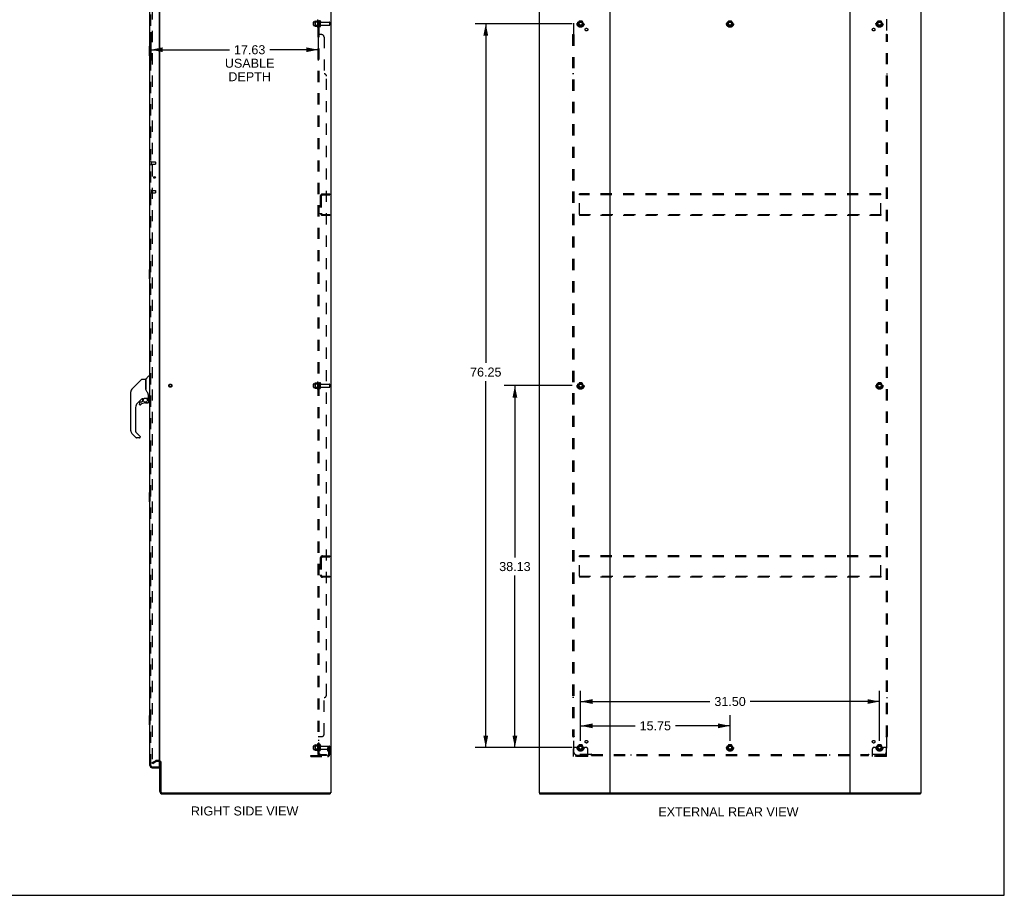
# Model space of a CAD drawing. Header units: inches. Extents: x 0 to 215, y 0 to 139.
# Tile 19 of 21: x 111 to 215, y 0 to 92. Entities that reach past the tile are written whole.
import ezdxf

# ---------------------------------------------------------------- set-up
doc = ezdxf.new("R2010")
doc.units = ezdxf.units.IN
doc.header["$LTSCALE"] = 11.804375
doc.header["$MEASUREMENT"] = 0
doc.linetypes.add('HIDDEN', pattern=[0.2, 0.1, -0.1])
doc.layers.get('0').update_dxf_attribs({"linetype": 'CONTINUOUS'})
for name, color, linetype in [('DEFAULT_2', 8, 'HIDDEN'), ('DIMENSIONS', 7, 'CONTINUOUS'), ('DOOR_ASSEMBLY', 7, 'CONTINUOUS'), ('SUBPANEL', 7, 'CONTINUOUS')]:
    doc.layers.add(name, color=color, linetype=linetype)
doc.styles.get("Standard").update_dxf_attribs({"font": 'arial.ttf'})
doc.dimstyles.new('DIMSTYLE_1', dxfattribs={"dimtxt": 0.946875, "dimasz": 1.2625, "dimexe": 0.09, "dimexo": 0.07, "dimgap": 0.0375, "dimtad": 0, "dimtih": 1, "dimtoh": 1, "dimzin": 4, "dimdsep": 46, "dimtxsty": 'Standard', "dimblk": '_FILLED', "dimblk1": '_FILLED', "dimblk2": '_FILLED', "dimcen": 0.09, "dimadec": 3, "dimazin": 1, "dimtfac": 1, "dimtdec": 3, "dimtofl": 0, "dimtmove": 0, "dimatfit": 3, "dimldrblk": '_FILLED', "dimfxl": 0, "dimtolj": 1, "dimtzin": 4, "dimarcsym": 0})

# ---------------------------------------------------------------- blocks, each defined once
blk = doc.blocks.new('_FILLED')
at = {"color": 0, "linetype": 'ByBlock'}
blk.add_solid([(0, 0), (-1, 0.2), (-1, -0.2)], dxfattribs=at)
blk = doc.blocks.new('*D2')
at = {"layer": 'DIMENSIONS', "color": 2, "linetype": 'Continuous'}
for p, q in [((124.7, 90.93), (124.7, 87.93)), ((142.33, 90.93), (142.33, 87.93)), ((124.7, 89.07), (132.98, 89.07)), ((142.33, 89.07), (137.24, 89.07))]:
    blk.add_line(p, q, dxfattribs=at)
at = {"layer": 'DIMENSIONS', "color": 2, "linetype": 'Continuous', "xscale": 1.2625, "yscale": 1.2625, "zscale": 1.2625, "rotation": 180}
blk.add_blockref('_FILLED', (124.7, 89.07), dxfattribs=at)
at = {"layer": 'DIMENSIONS', "color": 2, "linetype": 'Continuous', "xscale": 1.2625, "yscale": 1.2625, "zscale": 1.2625}
blk.add_blockref('_FILLED', (142.33, 89.07), dxfattribs=at)
at = {"layer": 'DIMENSIONS', "color": 2, "linetype": 'Continuous', "insert": (135.11, 89.54), "char_height": 0.947, "width": 5.2096, "attachment_point": 2, "line_spacing_factor": 0.9}
blk.add_mtext('17.63\\PUSABLE\\PDEPTH', dxfattribs=at)
blk = doc.blocks.new('*D3')
at = {"layer": 'DIMENSIONS', "color": 2, "linetype": 'Continuous'}
for p, q in [((169.98, 16.28), (169.98, 18.99)), ((185.73, 16.28), (185.73, 18.99)), ((169.98, 17.85), (175.72, 17.85)), ((185.73, 17.85), (179.98, 17.85))]:
    blk.add_line(p, q, dxfattribs=at)
at = {"layer": 'DIMENSIONS', "color": 2, "linetype": 'Continuous', "xscale": 1.2625, "yscale": 1.2625, "zscale": 1.2625, "rotation": 180}
blk.add_blockref('_FILLED', (169.98, 17.85), dxfattribs=at)
at = {"layer": 'DIMENSIONS', "color": 2, "linetype": 'Continuous', "xscale": 1.2625, "yscale": 1.2625, "zscale": 1.2625}
blk.add_blockref('_FILLED', (185.73, 17.85), dxfattribs=at)
at = {"layer": 'DIMENSIONS', "color": 2, "linetype": 'Continuous', "insert": (177.85, 18.33), "char_height": 0.947, "width": 3.3088, "attachment_point": 2, "line_spacing_factor": 0.9}
blk.add_mtext('15.75', dxfattribs=at)
blk = doc.blocks.new('*D4')
at = {"layer": 'DIMENSIONS', "color": 2, "linetype": 'Continuous'}
for p, q in [((169.09, 91.81), (158.86, 91.81)), ((159.99, 91.81), (159.99, 56.07)), ((159.99, 15.56), (159.99, 54.17)), ((169.09, 15.56), (158.86, 15.56))]:
    blk.add_line(p, q, dxfattribs=at)
at = {"layer": 'DIMENSIONS', "color": 2, "linetype": 'Continuous', "xscale": 1.2625, "yscale": 1.2625, "zscale": 1.2625}
for p, rotation in [((159.99, 91.81), 90), ((159.99, 15.56), 270)]:
    blk.add_blockref('_FILLED', p, dxfattribs=dict(at, rotation=rotation))
at = {"layer": 'DIMENSIONS', "color": 2, "linetype": 'Continuous', "insert": (159.99, 55.59), "char_height": 0.947, "width": 3.3088, "attachment_point": 2, "line_spacing_factor": 0.9}
blk.add_mtext('76.25', dxfattribs=at)
blk = doc.blocks.new('*D5')
at = {"layer": 'DIMENSIONS', "color": 2, "linetype": 'Continuous'}
for p, q in [((169.98, 16.28), (169.98, 21.55)), ((201.48, 16.28), (201.48, 21.55)), ((169.98, 20.41), (183.6, 20.41)), ((201.48, 20.41), (187.86, 20.41))]:
    blk.add_line(p, q, dxfattribs=at)
at = {"layer": 'DIMENSIONS', "color": 2, "linetype": 'Continuous', "xscale": 1.2625, "yscale": 1.2625, "zscale": 1.2625, "rotation": 180}
blk.add_blockref('_FILLED', (169.98, 20.41), dxfattribs=at)
at = {"layer": 'DIMENSIONS', "color": 2, "linetype": 'Continuous', "xscale": 1.2625, "yscale": 1.2625, "zscale": 1.2625}
blk.add_blockref('_FILLED', (201.48, 20.41), dxfattribs=at)
at = {"layer": 'DIMENSIONS', "color": 2, "linetype": 'Continuous', "insert": (185.73, 20.89), "char_height": 0.947, "width": 3.3088, "attachment_point": 2, "line_spacing_factor": 0.9}
blk.add_mtext('31.50', dxfattribs=at)
blk = doc.blocks.new('*D6')
at = {"layer": 'DIMENSIONS', "color": 2, "linetype": 'Continuous'}
for p, q in [((169.09, 53.69), (161.93, 53.69)), ((163.06, 53.69), (163.06, 35.57)), ((163.06, 15.56), (163.06, 33.68)), ((169.09, 15.56), (161.93, 15.56))]:
    blk.add_line(p, q, dxfattribs=at)
at = {"layer": 'DIMENSIONS', "color": 2, "linetype": 'Continuous', "xscale": 1.2625, "yscale": 1.2625, "zscale": 1.2625}
for p, rotation in [((163.06, 53.69), 90), ((163.06, 15.56), 270)]:
    blk.add_blockref('_FILLED', p, dxfattribs=dict(at, rotation=rotation))
at = {"layer": 'DIMENSIONS', "color": 2, "linetype": 'Continuous', "insert": (163.06, 35.1), "char_height": 0.947, "width": 3.3088, "attachment_point": 2, "line_spacing_factor": 0.9}
blk.add_mtext('38.13', dxfattribs=at)

msp = doc.modelspace()

# ---------------------------------------------------------------- linework, layer by layer
at = {"color": 7, "linetype": 'Continuous'}
for p, q in [((214.625, 0), (214.625, 138.875)), ((125.761, 14.081), (125.657, 14.081)), ((143.567, 10.789), (143.601, 10.789)), ((143.605, 10.789), (143.605, 10.685)), ((165.654, 10.789), (165.654, 10.685)), ((165.664, 10.789), (165.692, 10.789)), ((173.062, 10.789), (198.392, 10.789)), ((205.762, 10.789), (205.791, 10.789)), ((205.8, 10.789), (205.8, 10.685)), ((0, 0), (214.625, 0))]:
    msp.add_line(p, q, dxfattribs=at)
at = {"color": 3, "linetype": 'Continuous'}
for p, q in [((143.657, 96.581), (143.657, 10.789)), ((165.602, 96.581), (165.602, 10.789)), ((173.102, 10.829), (173.102, 96.541)), ((198.352, 96.541), (198.352, 10.829)), ((205.852, 10.789), (205.852, 96.581)), ((125.657, 14.133), (125.657, 93.237)), ((125.657, 10.932), (125.657, 14.081)), ((125.761, 14.092), (125.761, 10.932)), ((125.903, 10.789), (143.567, 10.789)), ((125.903, 10.685), (143.605, 10.685)), ((143.657, 10.789), (143.601, 10.789)), ((165.664, 10.789), (165.602, 10.789)), ((165.654, 10.685), (205.8, 10.685)), ((165.692, 10.789), (173.062, 10.789)), ((198.392, 10.789), (205.762, 10.789)), ((205.791, 10.789), (205.852, 10.789))]:
    msp.add_line(p, q, dxfattribs=at)
for centre, radius, start, end in [((125.514, 13.939), 0.142, 0, 63.52966), ((125.903, 10.932), 0.246, 180, 270), ((125.903, 10.932), 0.142, 180, 270), ((173.062, 10.829), 0.04, 270, 360), ((198.392, 10.829), 0.04, 180, 270)]:
    msp.add_arc(centre, radius, start, end, dxfattribs=at)
at = {"color": 7, "linetype": 'Continuous'}
for centre, start, end in [((173.142, 10.829), 180, 270), ((198.312, 10.829), 270, 360)]:
    msp.add_arc(centre, 0.04, start, end, dxfattribs=at)
at = {"layer": 'DEFAULT_2', "color": 8, "linetype": 'HIDDEN'}
for p, q in [((124.844, 93.42), (124.844, 13.951)), ((141.828, 91.653), (141.828, 91.968)), ((141.858, 91.998), (142.453, 91.998)), ((141.858, 91.623), (142.453, 91.623)), ((141.992, 92.066), (141.992, 91.554)), ((142.012, 91.994), (141.992, 92.014)), ((142.012, 91.627), (141.992, 91.607)), ((142.002, 92.088), (142.23, 92.088)), ((142.002, 91.533), (142.23, 91.533)), ((142.012, 91.994), (142.012, 91.627)), ((142.308, 91.994), (142.012, 91.994)), ((142.308, 91.627), (142.012, 91.627)), ((142.258, 92.166), (142.258, 91.454)), ((142.308, 91.994), (142.328, 92.014)), ((142.308, 91.994), (142.308, 91.627)), ((142.308, 91.627), (142.328, 91.607)), ((142.328, 92.144), (142.328, 91.476)), ((142.453, 91.553), (142.453, 92.068)), ((142.563, 91.553), (142.563, 92.068)), ((142.625, 91.975), (143.523, 91.975)), ((142.625, 91.645), (143.523, 91.645)), ((143.553, 91.675), (143.553, 91.945)), ((169.814, 92.083), (169.66, 91.815)), ((169.66, 91.805), (169.814, 91.538)), ((170.132, 92.088), (169.823, 92.088)), ((170.132, 91.533), (169.823, 91.533)), ((170.295, 91.815), (170.14, 92.083)), ((170.14, 91.538), (170.295, 91.805)), ((185.564, 92.083), (185.41, 91.815)), ((185.41, 91.805), (185.564, 91.538)), ((185.882, 92.088), (185.573, 92.088)), ((185.882, 91.533), (185.573, 91.533)), ((186.045, 91.815), (185.89, 92.083)), ((185.89, 91.538), (186.045, 91.805)), ((201.314, 92.083), (201.16, 91.815)), ((201.16, 91.805), (201.314, 91.538)), ((201.632, 92.088), (201.323, 92.088)), ((201.632, 91.533), (201.323, 91.533)), ((201.795, 91.815), (201.64, 92.083)), ((201.64, 91.538), (201.795, 91.805)), ((142.799, 73.873), (143.553, 73.873)), ((142.799, 73.769), (143.553, 73.769)), ((143.553, 73.769), (143.553, 73.873)), ((169.852, 73.769), (169.852, 73.873)), ((201.602, 73.873), (169.852, 73.873)), ((169.852, 71.727), (169.852, 73.769)), ((201.602, 73.769), (169.852, 73.769)), ((201.602, 73.769), (201.602, 73.873)), ((201.602, 71.727), (201.602, 73.769)), ((142.553, 73.626), (142.553, 71.869)), ((142.657, 73.626), (142.657, 71.869)), ((142.799, 71.727), (143.553, 71.727)), ((143.553, 71.623), (142.799, 71.623)), ((143.553, 71.727), (143.553, 71.623)), ((169.852, 71.727), (169.852, 71.623)), ((169.852, 71.727), (201.602, 71.727)), ((201.602, 71.623), (169.852, 71.623)), ((201.602, 71.727), (201.602, 71.623)), ((142.002, 53.963), (142.23, 53.963)), ((142.258, 54.041), (142.258, 53.329)), ((142.328, 54.019), (142.328, 53.351)), ((169.814, 53.958), (169.66, 53.69)), ((170.132, 53.963), (169.823, 53.963)), ((170.295, 53.69), (170.14, 53.958)), ((201.314, 53.958), (201.16, 53.69)), ((201.632, 53.963), (201.323, 53.963)), ((201.795, 53.69), (201.64, 53.958)), ((141.828, 53.528), (141.828, 53.843)), ((141.858, 53.873), (142.453, 53.873)), ((141.858, 53.498), (142.453, 53.498)), ((141.992, 53.941), (141.992, 53.429)), ((142.012, 53.869), (141.992, 53.889)), ((142.012, 53.502), (141.992, 53.482)), ((142.002, 53.408), (142.23, 53.408)), ((142.308, 53.869), (142.012, 53.869)), ((142.012, 53.869), (142.012, 53.502)), ((142.308, 53.502), (142.012, 53.502)), ((142.308, 53.869), (142.328, 53.889)), ((142.308, 53.869), (142.308, 53.502)), ((142.308, 53.502), (142.328, 53.482)), ((142.453, 53.428), (142.453, 53.943)), ((142.563, 53.428), (142.563, 53.943)), ((142.625, 53.85), (143.523, 53.85)), ((142.625, 53.52), (143.523, 53.52)), ((143.553, 53.55), (143.553, 53.82)), ((169.66, 53.68), (169.814, 53.413)), ((170.132, 53.408), (169.823, 53.408)), ((170.14, 53.413), (170.295, 53.68)), ((201.16, 53.68), (201.314, 53.413)), ((201.632, 53.408), (201.323, 53.408)), ((201.64, 53.413), (201.795, 53.68)), ((142.553, 35.501), (142.553, 33.744)), ((142.657, 35.501), (142.657, 33.744)), ((142.799, 35.748), (143.553, 35.748)), ((142.799, 35.644), (143.553, 35.644)), ((143.553, 35.644), (143.553, 35.748)), ((201.602, 35.748), (169.852, 35.748)), ((169.852, 35.644), (169.852, 35.748)), ((201.602, 35.644), (169.852, 35.644)), ((169.852, 33.602), (169.852, 35.644)), ((201.602, 35.644), (201.602, 35.748)), ((201.602, 33.602), (201.602, 35.644)), ((142.799, 33.602), (143.553, 33.602)), ((143.553, 33.498), (142.799, 33.498)), ((143.553, 33.602), (143.553, 33.498)), ((169.852, 33.602), (201.602, 33.602)), ((169.852, 33.602), (169.852, 33.498)), ((201.602, 33.498), (169.852, 33.498)), ((201.602, 33.602), (201.602, 33.498)), ((141.828, 15.403), (141.828, 15.718)), ((141.858, 15.748), (142.453, 15.748)), ((141.992, 15.816), (141.992, 15.304)), ((142.012, 15.744), (141.992, 15.764)), ((142.002, 15.838), (142.23, 15.838)), ((142.308, 15.744), (142.012, 15.744)), ((142.012, 15.744), (142.012, 15.377)), ((142.258, 15.916), (142.258, 15.204)), ((142.308, 15.744), (142.328, 15.764)), ((142.308, 15.744), (142.308, 15.377)), ((142.328, 15.894), (142.328, 15.226)), ((142.453, 15.303), (142.453, 15.818)), ((142.563, 15.303), (142.563, 15.818)), ((142.625, 15.725), (143.523, 15.725)), ((143.553, 14.859), (143.553, 15.695)), ((169.814, 15.833), (169.66, 15.565)), ((170.132, 15.838), (169.823, 15.838)), ((170.295, 15.565), (170.14, 15.833)), ((185.564, 15.833), (185.41, 15.565)), ((185.882, 15.838), (185.573, 15.838)), ((186.045, 15.565), (185.89, 15.833)), ((201.314, 15.833), (201.16, 15.565)), ((201.632, 15.838), (201.323, 15.838)), ((201.795, 15.565), (201.64, 15.833)), ((141.553, 14.716), (143.306, 14.716)), ((141.553, 14.612), (141.553, 14.716)), ((141.553, 14.612), (143.306, 14.612)), ((141.8, 14.612), (141.8, 14.716)), ((141.858, 15.373), (142.453, 15.373)), ((142.012, 15.377), (141.992, 15.357)), ((142.002, 15.283), (142.23, 15.283)), ((142.308, 15.377), (142.012, 15.377)), ((142.056, 14.612), (142.056, 14.716)), ((142.308, 15.377), (142.328, 15.357)), ((142.625, 15.395), (143.523, 15.395)), ((143.359, 15.56), (143.449, 15.56)), ((143.359, 15.22), (143.359, 15.56)), ((143.463, 15.385), (143.359, 15.385)), ((143.38, 15.153), (143.429, 15.085)), ((143.449, 15.56), (143.553, 15.56)), ((143.449, 14.859), (143.449, 15.56)), ((143.463, 15.22), (143.463, 15.56)), ((143.465, 15.214), (143.514, 15.146)), ((143.553, 15.56), (143.514, 15.56)), ((169.227, 14.612), (169.227, 15.435)), ((170.727, 14.716), (169.227, 14.716)), ((170.727, 14.612), (169.227, 14.612)), ((169.442, 15.56), (169.352, 15.56)), ((169.563, 15.56), (169.442, 15.56)), ((169.474, 14.612), (169.474, 14.716)), ((169.802, 15.56), (169.563, 15.56)), ((169.66, 15.555), (169.814, 15.288)), ((169.73, 14.612), (169.73, 14.716)), ((170.132, 15.283), (169.823, 15.283)), ((170.14, 15.288), (170.295, 15.555)), ((170.152, 15.56), (170.392, 15.56)), ((170.224, 14.612), (170.224, 14.716)), ((170.513, 15.56), (170.392, 15.56)), ((170.48, 14.612), (170.48, 14.716)), ((170.602, 15.56), (170.513, 15.56)), ((170.727, 14.612), (170.727, 15.435)), ((185.41, 15.555), (185.564, 15.288)), ((185.882, 15.283), (185.573, 15.283)), ((185.89, 15.288), (186.045, 15.555)), ((200.727, 14.612), (200.727, 15.435)), ((202.227, 14.716), (200.727, 14.716)), ((202.227, 14.612), (200.727, 14.612)), ((200.942, 15.56), (200.852, 15.56)), ((201.063, 15.56), (200.942, 15.56)), ((200.974, 14.612), (200.974, 14.716)), ((201.302, 15.56), (201.063, 15.56)), ((201.16, 15.555), (201.314, 15.288)), ((201.23, 14.612), (201.23, 14.716)), ((201.632, 15.283), (201.323, 15.283)), ((201.64, 15.288), (201.795, 15.555)), ((201.652, 15.56), (201.892, 15.56)), ((201.724, 14.612), (201.724, 14.716)), ((202.013, 15.56), (201.892, 15.56)), ((201.98, 14.612), (201.98, 14.716)), ((202.102, 15.56), (202.013, 15.56)), ((202.227, 14.612), (202.227, 15.435)), ((124.844, 13.971), (125.184, 14.167)), ((124.896, 13.88), (124.844, 13.971)), ((124.896, 13.88), (125.236, 14.077)), ((125.514, 14.185), (125.252, 14.185)), ((125.514, 14.081), (125.252, 14.081))]:
    msp.add_line(p, q, dxfattribs=at)
for points in [[(124.844, 13.951), (124.844, 13.948), (124.845, 13.946), (124.845, 13.944)], [(124.862, 13.931), (124.86, 13.931), (124.858, 13.931), (124.856, 13.932), (124.854, 13.933), (124.852, 13.934), (124.851, 13.935), (124.849, 13.936), (124.848, 13.938), (124.847, 13.94), (124.846, 13.942), (124.845, 13.944)], [(124.869, 13.933), (124.867, 13.932), (124.866, 13.931), (124.864, 13.931), (124.862, 13.931), (124.862, 13.931)]]:
    msp.add_lwpolyline(points, dxfattribs=at)
for centre, radius in [((169.977, 91.81), 0.372), ((169.977, 91.81), 0.356), ((169.977, 91.81), 0.312), ((169.977, 91.81), 0.204), ((169.977, 91.81), 0.188), ((169.977, 91.81), 0.183), ((169.977, 91.81), 0.165), ((185.727, 91.81), 0.372), ((185.727, 91.81), 0.356), ((185.727, 91.81), 0.312), ((185.727, 91.81), 0.204), ((185.727, 91.81), 0.188), ((185.727, 91.81), 0.183), ((185.727, 91.81), 0.165), ((201.477, 91.81), 0.372), ((201.477, 91.81), 0.356), ((201.477, 91.81), 0.312), ((201.477, 91.81), 0.204), ((201.477, 91.81), 0.188), ((201.477, 91.81), 0.183), ((201.477, 91.81), 0.165), ((169.977, 53.685), 0.372), ((169.977, 53.685), 0.356), ((169.977, 53.685), 0.312), ((201.477, 53.685), 0.372), ((201.477, 53.685), 0.356), ((201.477, 53.685), 0.312), ((126.761, 53.685), 0.164), ((126.761, 53.685), 0.124), ((169.977, 53.685), 0.204), ((169.977, 53.685), 0.188), ((169.977, 53.685), 0.183), ((169.977, 53.685), 0.165), ((201.477, 53.685), 0.204), ((201.477, 53.685), 0.188), ((201.477, 53.685), 0.183), ((201.477, 53.685), 0.165), ((169.977, 15.56), 0.372), ((169.977, 15.56), 0.356), ((169.977, 15.56), 0.312), ((169.977, 15.56), 0.204), ((169.977, 15.56), 0.188), ((169.977, 15.56), 0.183), ((169.977, 15.56), 0.165), ((185.727, 15.56), 0.372), ((185.727, 15.56), 0.356), ((185.727, 15.56), 0.312), ((185.727, 15.56), 0.204), ((185.727, 15.56), 0.188), ((185.727, 15.56), 0.183), ((185.727, 15.56), 0.165), ((201.477, 15.56), 0.372), ((201.477, 15.56), 0.356), ((201.477, 15.56), 0.312), ((201.477, 15.56), 0.204), ((201.477, 15.56), 0.188), ((201.477, 15.56), 0.183), ((201.477, 15.56), 0.165)]:
    msp.add_circle(centre, radius, dxfattribs=at)
for centre, radius, start, end in [((141.858, 91.968), 0.03, 90, 180.00001), ((141.858, 91.653), 0.03, 179.99999, 270), ((142.002, 92.078), 0.01, 90, 174.80617), ((142.133, 92.066), 0.141, 174.79195, 180), ((142.133, 91.554), 0.141, 180, 185.20805), ((142.002, 91.543), 0.01, 185.19383, 270), ((142.211, 92.098), 0.01, 270, 336.03207), ((142.211, 91.523), 0.01, 23.96793, 90), ((142.858, 91.81), 0.698, 149.33687, 156.03207), ((142.858, 91.81), 0.698, 203.96793, 210.66313), ((142.289, 92.144), 0.0384, 0, 145.55034), ((142.289, 91.476), 0.0384, 214.44966, 360), ((142.508, 92.068), 0.055, 360, 180), ((142.508, 91.553), 0.055, 180, 0), ((142.625, 92.038), 0.0625, 180, 270), ((142.625, 91.583), 0.0625, 90, 180), ((143.523, 91.945), 0.03, 360, 90), ((143.523, 91.675), 0.03, 270, 0), ((169.668, 91.81), 0.01, 150.01268, 209.98829), ((169.823, 92.078), 0.01, 90.01235, 149.98915), ((169.823, 91.543), 0.01, 210.01204, 269.98872), ((170.132, 92.078), 0.01, 30.01204, 89.98872), ((170.132, 91.543), 0.01, 270.01235, 329.98915), ((170.286, 91.81), 0.01, 330.01268, 29.98829), ((185.418, 91.81), 0.01, 150.01268, 209.98829), ((185.573, 92.078), 0.01, 90.01235, 149.98915), ((185.573, 91.543), 0.01, 210.01204, 269.98872), ((185.882, 92.078), 0.01, 30.01204, 89.98872), ((185.882, 91.543), 0.01, 270.01235, 329.98915), ((186.036, 91.81), 0.01, 330.01268, 29.98829), ((201.168, 91.81), 0.01, 150.01268, 209.98829), ((201.323, 92.078), 0.01, 90.01235, 149.98915), ((201.323, 91.543), 0.01, 210.01204, 269.98872), ((201.632, 92.078), 0.01, 30.01204, 89.98872), ((201.632, 91.543), 0.01, 270.01235, 329.98915), ((201.786, 91.81), 0.01, 330.01268, 29.98829), ((142.799, 73.626), 0.246, 90, 180), ((142.799, 73.626), 0.142, 90, 180), ((142.799, 71.869), 0.246, 180, 270), ((142.799, 71.869), 0.142, 180, 270), ((142.002, 53.953), 0.01, 90, 174.80617), ((142.133, 53.941), 0.141, 174.79195, 180), ((142.211, 53.973), 0.01, 270, 336.03207), ((142.858, 53.685), 0.698, 149.33687, 156.03207), ((142.289, 54.019), 0.0384, 0, 145.55034), ((142.508, 53.943), 0.055, 360, 180), ((169.823, 53.953), 0.01, 90.01235, 149.98915), ((170.132, 53.953), 0.01, 30.01204, 89.98872), ((201.323, 53.953), 0.01, 90.01235, 149.98915), ((201.632, 53.953), 0.01, 30.01204, 89.98872), ((141.858, 53.843), 0.03, 90, 180.00001), ((141.858, 53.528), 0.03, 179.99999, 270), ((142.133, 53.429), 0.141, 180, 185.20805), ((142.002, 53.418), 0.01, 185.19383, 270), ((142.211, 53.398), 0.01, 23.96793, 90), ((142.858, 53.685), 0.698, 203.96793, 210.66313), ((142.289, 53.351), 0.0384, 214.44966, 360), ((142.508, 53.428), 0.055, 180, 0), ((142.625, 53.913), 0.0625, 180, 270), ((142.625, 53.458), 0.0625, 90, 180), ((143.523, 53.82), 0.03, 360, 90), ((143.523, 53.55), 0.03, 270, 0), ((169.668, 53.685), 0.01, 150.01268, 209.98829), ((169.823, 53.418), 0.01, 210.01204, 269.98872), ((170.132, 53.418), 0.01, 270.01235, 329.98915), ((170.286, 53.685), 0.01, 330.01268, 29.98829), ((201.168, 53.685), 0.01, 150.01268, 209.98829), ((201.323, 53.418), 0.01, 210.01204, 269.98872), ((201.632, 53.418), 0.01, 270.01235, 329.98915), ((201.786, 53.685), 0.01, 330.01268, 29.98829), ((142.799, 35.501), 0.246, 90, 180), ((142.799, 35.501), 0.142, 90, 180), ((142.799, 33.744), 0.246, 180, 270), ((142.799, 33.744), 0.142, 180, 270), ((141.858, 15.718), 0.03, 90, 180.00001), ((142.002, 15.828), 0.01, 90, 174.80617), ((142.133, 15.816), 0.141, 174.79195, 180), ((142.211, 15.848), 0.01, 270, 336.03207), ((142.858, 15.56), 0.698, 149.33687, 156.03207), ((142.289, 15.894), 0.0384, 0, 145.55034), ((142.508, 15.818), 0.055, 360, 180), ((142.625, 15.788), 0.0625, 180, 270), ((143.523, 15.695), 0.03, 360, 90), ((169.668, 15.56), 0.01, 150.01268, 209.98829), ((169.823, 15.828), 0.01, 90.01235, 149.98915), ((170.132, 15.828), 0.01, 30.01204, 89.98872), ((170.286, 15.56), 0.01, 330.01268, 29.98829), ((185.418, 15.56), 0.01, 150.01268, 209.98829), ((185.573, 15.828), 0.01, 90.01235, 149.98915), ((185.882, 15.828), 0.01, 30.01204, 89.98872), ((186.036, 15.56), 0.01, 330.01268, 29.98829), ((201.168, 15.56), 0.01, 150.01268, 209.98829), ((201.323, 15.828), 0.01, 90.01235, 149.98915), ((201.632, 15.828), 0.01, 30.01204, 89.98872), ((201.786, 15.56), 0.01, 330.01268, 29.98829), ((141.858, 15.403), 0.03, 179.99999, 270), ((142.133, 15.304), 0.141, 180, 185.20805), ((142.002, 15.293), 0.01, 185.19383, 270), ((142.211, 15.273), 0.01, 23.96793, 90), ((142.858, 15.56), 0.698, 203.96793, 210.66313), ((142.289, 15.226), 0.0384, 214.44966, 360), ((142.508, 15.303), 0.055, 180, 0), ((142.625, 15.333), 0.0625, 90, 180), ((143.306, 14.859), 0.246, 270, 360), ((143.306, 14.859), 0.142, 270, 360), ((143.473, 15.22), 0.114, 180, 215.75389), ((143.345, 15.024), 0.104, 0, 35.75389), ((143.473, 15.22), 0.01, 180, 215.75389), ((143.345, 15.024), 0.208, 0, 35.75389), ((143.523, 15.425), 0.03, 270, 0), ((169.352, 15.435), 0.125, 90, 180), ((169.977, 15.56), 0.175, 180, 360), ((169.823, 15.293), 0.01, 210.01204, 269.98872), ((170.132, 15.293), 0.01, 270.01235, 329.98915), ((170.602, 15.435), 0.125, 0, 90), ((185.573, 15.293), 0.01, 210.01204, 269.98872), ((185.882, 15.293), 0.01, 270.01235, 329.98915), ((200.852, 15.435), 0.125, 90, 180), ((201.477, 15.56), 0.175, 180, 360), ((201.323, 15.293), 0.01, 210.01204, 269.98872), ((201.632, 15.293), 0.01, 270.01235, 329.98915), ((202.102, 15.435), 0.125, 0, 90), ((125.252, 14.048), 0.137, 90, 120), ((125.252, 14.048), 0.033, 90, 120), ((125.514, 13.939), 0.246, 0, 90), ((125.514, 13.939), 0.142, 63.52966, 90)]:
    msp.add_arc(centre, radius, start, end, dxfattribs=at)
at = {"layer": 'DOOR_ASSEMBLY', "color": 3, "linetype": 'Continuous'}
for p, q in [((124.599, 13.682), (124.599, 93.689)), ((125.578, 93.811), (125.578, 13.559)), ((124.845, 13.435), (125.578, 13.435))]:
    msp.add_line(p, q, dxfattribs=at)
at = {"layer": 'DOOR_ASSEMBLY', "color": 8, "linetype": 'HIDDEN'}
for p, q in [((124.703, 13.682), (124.703, 93.689)), ((124.746, 77.264), (124.746, 76.98)), ((124.746, 77.246), (125.193, 77.246)), ((124.746, 76.998), (125.193, 76.998)), ((125.203, 77.236), (125.203, 77.008)), ((124.746, 74.264), (124.746, 73.98)), ((124.746, 74.246), (125.193, 74.246)), ((124.746, 73.998), (125.193, 73.998)), ((125.203, 74.236), (125.203, 74.008)), ((124.845, 13.539), (125.558, 13.539))]:
    msp.add_line(p, q, dxfattribs=at)
at = {"layer": 'DOOR_ASSEMBLY', "color": 7, "linetype": 'Continuous'}
for p, q in [((124.539, 89.42), (124.539, 88.45)), ((124.599, 89.435), (124.554, 89.435)), ((124.585, 89.335), (124.585, 88.535)), ((124.554, 88.435), (124.599, 88.435)), ((125.023, 75.677), (125.023, 75.567)), ((124.539, 65.92), (124.539, 64.95)), ((124.599, 65.935), (124.554, 65.935)), ((124.585, 65.835), (124.585, 65.035)), ((124.554, 64.935), (124.599, 64.935)), ((123.741, 54.351), (122.698, 53.308)), ((123.797, 54.374), (124.15, 54.374)), ((124.158, 54.366), (124.158, 53.322)), ((124.166, 53.31), (124.166, 54.362)), ((124.174, 54.383), (124.469, 54.677)), ((124.551, 54.689), (124.497, 54.689)), ((124.559, 54.681), (124.559, 52.315)), ((124.559, 54.63), (124.599, 54.63)), ((122.583, 48.927), (122.583, 53.03)), ((122.598, 53.138), (122.591, 53.107)), ((122.598, 53.137), (122.597, 53.132)), ((122.631, 53.218), (122.631, 53.218)), ((122.698, 53.308), (123.004, 53.614)), ((123.004, 53.614), (123.004, 53.614)), ((124.177, 53.277), (124.158, 53.331)), ((124.206, 53.212), (124.177, 53.277)), ((123.763, 52.306), (123.268, 51.811)), ((123.724, 51.936), (123.571, 51.936)), ((123.804, 52.012), (123.732, 51.94)), ((123.807, 52.303), (123.807, 52.02)), ((123.846, 52.307), (123.922, 52.307)), ((124.118, 52.378), (124.414, 52.378)), ((124.314, 52.378), (124.38, 52.313)), ((124.374, 52.308), (124.372, 52.305)), ((124.426, 52.174), (124.435, 52.174)), ((124.435, 51.936), (124.426, 51.936)), ((124.433, 52.753), (124.432, 52.777)), ((124.433, 52.753), (124.433, 52.398)), ((124.437, 52.174), (124.437, 51.936)), ((124.441, 52.753), (124.441, 52.756)), ((124.441, 52.75), (124.441, 52.753)), ((124.441, 52.748), (124.441, 52.75)), ((124.441, 52.346), (124.441, 52.748)), ((124.481, 52.307), (124.551, 52.307)), ((124.559, 52.366), (124.599, 52.366)), ((123.095, 51.393), (123.095, 48.841)), ((123.492, 51.858), (123.492, 51.738)), ((123.495, 51.73), (123.494, 51.738)), ((123.503, 51.738), (123.494, 51.738)), ((123.571, 51.662), (123.563, 51.662)), ((123.58, 51.662), (123.571, 51.662)), ((123.589, 51.664), (123.58, 51.662)), ((123.597, 51.666), (123.589, 51.664)), ((123.605, 51.67), (123.597, 51.666)), ((123.613, 51.674), (123.605, 51.67)), ((123.62, 51.679), (123.613, 51.674)), ((124.122, 51.858), (124.359, 51.858)), ((123.118, 48.786), (123.549, 48.354)), ((123.15, 48.196), (122.698, 48.648)), ((123.488, 48.173), (123.206, 48.173)), ((123.567, 48.312), (123.567, 48.252)), ((124.539, 42.42), (124.539, 41.45)), ((124.599, 42.435), (124.554, 42.435)), ((124.585, 42.335), (124.585, 41.535)), ((124.554, 41.435), (124.599, 41.435)), ((124.539, 18.92), (124.539, 17.95)), ((124.599, 18.935), (124.554, 18.935)), ((124.585, 18.835), (124.585, 18.035)), ((124.554, 17.935), (124.599, 17.935)), ((125.558, 13.539), (125.578, 13.539)), ((125.578, 13.539), (125.578, 13.435))]:
    msp.add_line(p, q, dxfattribs=at)
for points in [[(124.584, 89.371), (124.584, 89.366), (124.585, 89.36), (124.585, 89.354), (124.585, 89.348), (124.585, 89.341), (124.585, 89.335)], [(124.585, 88.535), (124.585, 88.529), (124.585, 88.523), (124.585, 88.516), (124.585, 88.51), (124.584, 88.505), (124.584, 88.499)], [(124.584, 65.871), (124.584, 65.866), (124.585, 65.86), (124.585, 65.854), (124.585, 65.848), (124.585, 65.841), (124.585, 65.835)], [(124.585, 65.035), (124.585, 65.029), (124.585, 65.023), (124.585, 65.016), (124.585, 65.01), (124.584, 65.005), (124.584, 64.999)], [(123.741, 54.351), (123.749, 54.358), (123.757, 54.363), (123.766, 54.368), (123.776, 54.371), (123.786, 54.373), (123.797, 54.374)], [(122.698, 53.308), (122.677, 53.285), (122.651, 53.252), (122.63, 53.216), (122.612, 53.177), (122.598, 53.137)], [(124.158, 53.491), (124.158, 53.492), (124.159, 53.494), (124.16, 53.495), (124.162, 53.497), (124.164, 53.498), (124.166, 53.498)], [(124.38, 52.924), (124.33, 52.997), (124.281, 53.074), (124.24, 53.145), (124.206, 53.212)], [(124.432, 52.777), (124.428, 52.812), (124.419, 52.846), (124.406, 52.878), (124.391, 52.907), (124.38, 52.924)], [(123.923, 52.307), (123.927, 52.308), (123.931, 52.309), (123.934, 52.31), (123.936, 52.311), (123.939, 52.313), (123.942, 52.315), (123.945, 52.317), (123.949, 52.319), (123.957, 52.324)], [(123.957, 52.324), (123.961, 52.327), (123.966, 52.331), (123.972, 52.334), (123.978, 52.338), (123.985, 52.342), (123.992, 52.346), (124, 52.35), (124.009, 52.354), (124.018, 52.358), (124.028, 52.362), (124.038, 52.366), (124.05, 52.369), (124.061, 52.372), (124.074, 52.375), (124.087, 52.377), (124.101, 52.378), (124.114, 52.378), (124.118, 52.378)], [(124.358, 51.869), (124.366, 51.869), (124.374, 51.87), (124.381, 51.873), (124.388, 51.875), (124.394, 51.879), (124.401, 51.884), (124.406, 51.889), (124.411, 51.894), (124.416, 51.9), (124.419, 51.907), (124.422, 51.914), (124.424, 51.921), (124.426, 51.929), (124.426, 51.936)], [(124.435, 51.936), (124.435, 51.928), (124.433, 51.919), (124.431, 51.911), (124.427, 51.903), (124.423, 51.896), (124.418, 51.889), (124.413, 51.882), (124.406, 51.877), (124.399, 51.872), (124.392, 51.867), (124.384, 51.864), (124.376, 51.862), (124.367, 51.86), (124.359, 51.86)], [(124.426, 52.174), (124.425, 52.189), (124.424, 52.203), (124.421, 52.217), (124.417, 52.231), (124.412, 52.245), (124.406, 52.258), (124.399, 52.271), (124.391, 52.283), (124.382, 52.295), (124.372, 52.305)], [(124.378, 52.312), (124.378, 52.312), (124.378, 52.311), (124.377, 52.311), (124.376, 52.31), (124.374, 52.308)], [(124.378, 52.312), (124.388, 52.3), (124.398, 52.288), (124.406, 52.276), (124.414, 52.262), (124.42, 52.249), (124.426, 52.234), (124.43, 52.219), (124.433, 52.204), (124.434, 52.189), (124.435, 52.174)], [(124.433, 52.709), (124.434, 52.707), (124.435, 52.704), (124.436, 52.7), (124.437, 52.696)], [(124.437, 52.697), (124.438, 52.69), (124.439, 52.684), (124.44, 52.677), (124.441, 52.67), (124.441, 52.664), (124.441, 52.657)], [(123.563, 51.662), (123.554, 51.664), (123.546, 51.666), (123.538, 51.669), (123.53, 51.673), (123.523, 51.678), (123.517, 51.684), (123.511, 51.691), (123.506, 51.698), (123.502, 51.705), (123.499, 51.713), (123.496, 51.721), (123.495, 51.73)], [(123.503, 51.738), (123.504, 51.731), (123.505, 51.723), (123.507, 51.716), (123.51, 51.709), (123.514, 51.702), (123.518, 51.696), (123.523, 51.69), (123.529, 51.685), (123.535, 51.681), (123.542, 51.677), (123.549, 51.674), (123.556, 51.672), (123.564, 51.671), (123.572, 51.671), (123.579, 51.671), (123.587, 51.672), (123.594, 51.675), (123.601, 51.678), (123.608, 51.681), (123.614, 51.686)], [(124.358, 51.869), (124.358, 51.867), (124.358, 51.864)], [(124.358, 51.864), (124.358, 51.863), (124.358, 51.862), (124.359, 51.861), (124.359, 51.86), (124.359, 51.86)], [(123.554, 48.349), (123.553, 48.35), (123.553, 48.351), (123.552, 48.352), (123.551, 48.353), (123.55, 48.353), (123.549, 48.354)], [(124.584, 42.371), (124.584, 42.366), (124.585, 42.36), (124.585, 42.354), (124.585, 42.348), (124.585, 42.341), (124.585, 42.335)], [(124.585, 41.535), (124.585, 41.529), (124.585, 41.523), (124.585, 41.516), (124.585, 41.51), (124.584, 41.505), (124.584, 41.499)], [(124.584, 18.871), (124.584, 18.866), (124.585, 18.86), (124.585, 18.854), (124.585, 18.848), (124.585, 18.841), (124.585, 18.835)], [(124.585, 18.035), (124.585, 18.029), (124.585, 18.023), (124.585, 18.016), (124.585, 18.01), (124.584, 18.005), (124.584, 17.999)]]:
    msp.add_lwpolyline(points, dxfattribs=at)
at = {"layer": 'DOOR_ASSEMBLY', "color": 3, "linetype": 'Continuous'}
msp.add_circle((125.099, 75.622), 0.0938, dxfattribs=at)
at = {"layer": 'DOOR_ASSEMBLY', "color": 7, "linetype": 'Continuous'}
msp.add_circle((124.122, 52.153), 0.217, dxfattribs=at)
for centre, radius, start, end in [((124.554, 89.42), 0.015, 90, 180), ((124.584, 89.42), 0.015, 0, 90), ((124.554, 88.45), 0.015, 180, 270), ((124.584, 88.45), 0.015, 270, 360), ((124.554, 65.92), 0.015, 90, 180), ((124.584, 65.92), 0.015, 0, 90), ((124.554, 64.95), 0.015, 180, 270), ((124.584, 64.95), 0.015, 270, 360), ((124.15, 54.366), 0.00787, 0, 90), ((124.177, 54.192), 0.0197, 180, 233.00595), ((124.195, 54.362), 0.0295, 135, 180), ((124.497, 54.65), 0.0394, 90, 135), ((124.551, 54.681), 0.00787, 0, 90), ((122.977, 53.03), 0.394, 168.7096, 180), ((122.977, 53.03), 0.394, 135, 167.37683), ((123.571, 51.858), 0.0787, 90, 180), ((123.846, 52.11), 0.197, 90, 129.38059), ((123.724, 51.948), 0.0118, 270, 315), ((123.796, 52.02), 0.0118, 315, 360), ((124.359, 51.936), 0.0787, 270, 360), ((124.24, 52.174), 0.197, 0, 45), ((124.414, 52.398), 0.0197, 270, 360), ((124.481, 52.346), 0.0394, 180, 270), ((124.551, 52.315), 0.00787, 270, 360), ((123.685, 51.393), 0.591, 135, 180), ((123.571, 51.738), 0.0787, 180, 309.5212), ((124.122, 51.07), 0.787, 90, 129.5212), ((122.977, 48.927), 0.394, 180, 225), ((123.174, 48.841), 0.0787, 180, 225), ((123.206, 48.252), 0.0787, 225, 270), ((123.488, 48.252), 0.0787, 270, 360), ((123.508, 48.312), 0.0591, 0, 38.86737), ((124.554, 42.42), 0.015, 90, 180), ((124.584, 42.42), 0.015, 0, 90), ((124.554, 41.45), 0.015, 180, 270), ((124.584, 41.45), 0.015, 270, 360), ((124.554, 18.92), 0.015, 90, 180), ((124.584, 18.92), 0.015, 0, 90), ((124.554, 17.95), 0.015, 180, 270), ((124.584, 17.95), 0.015, 270, 360), ((124.763, 13.825), 0.26, 270, 272.58661)]:
    msp.add_arc(centre, radius, start, end, dxfattribs=at)
at = {"layer": 'DOOR_ASSEMBLY', "color": 8, "linetype": 'HIDDEN'}
for centre, radius, start, end in [((124.724, 77.264), 0.0215, 0, 180), ((124.724, 76.98), 0.0215, 180, 360), ((125.193, 77.236), 0.01, 0, 90), ((125.193, 77.008), 0.01, 270, 360), ((124.724, 74.264), 0.0215, 0, 180), ((124.724, 73.98), 0.0215, 180, 360), ((125.193, 74.236), 0.01, 0, 90), ((125.193, 74.008), 0.01, 270, 360), ((124.845, 13.682), 0.142, 180, 270)]:
    msp.add_arc(centre, radius, start, end, dxfattribs=at)
at = {"layer": 'DOOR_ASSEMBLY', "color": 3, "linetype": 'Continuous'}
for centre, radius, start, end in [((124.845, 13.682), 0.246, 180, 270), ((125.558, 13.559), 0.02, 270, 360)]:
    msp.add_arc(centre, radius, start, end, dxfattribs=at)
at = {"layer": 'SUBPANEL', "color": 8, "linetype": 'HIDDEN'}
for p, q in [((142.328, 14.841), (142.328, 92.529)), ((142.453, 14.841), (142.453, 92.529)), ((142.453, 92.06), (142.328, 92.06)), ((142.453, 91.56), (142.328, 91.56)), ((142.453, 91.332), (142.328, 91.332)), ((169.259, 90.689), (169.259, 92.279)), ((202.196, 92.279), (202.196, 90.689)), ((142.453, 91.051), (142.328, 91.051)), ((142.328, 90.688), (142.328, 90.689)), ((142.453, 90.689), (142.328, 90.689)), ((142.703, 90.654), (142.382, 90.654)), ((142.953, 90.404), (142.953, 86.529)), ((169.134, 90.654), (169.134, 16.716)), ((169.134, 90.654), (169.299, 90.654)), ((169.259, 90.654), (169.259, 16.716)), ((202.155, 90.654), (202.321, 90.654)), ((202.196, 16.716), (202.196, 90.654)), ((202.215, 90.671), (202.208, 90.677)), ((202.321, 16.716), (202.321, 90.654)), ((143.203, 21.091), (143.203, 86.279)), ((169.259, 86.529), (169.134, 86.529)), ((202.196, 86.529), (202.321, 86.529)), ((142.453, 53.935), (142.328, 53.935)), ((142.453, 53.435), (142.328, 53.435)), ((142.953, 16.966), (142.953, 20.841)), ((169.259, 20.841), (169.134, 20.841)), ((202.196, 20.841), (202.321, 20.841)), ((142.453, 16.681), (142.328, 16.681)), ((142.382, 16.716), (142.703, 16.716)), ((169.134, 16.716), (169.299, 16.716)), ((169.24, 16.699), (169.246, 16.693)), ((169.259, 15.091), (169.259, 16.681)), ((202.155, 16.716), (202.321, 16.716)), ((202.196, 16.681), (202.196, 15.091)), ((142.453, 16.319), (142.328, 16.319)), ((142.453, 16.038), (142.328, 16.038)), ((142.453, 15.81), (142.328, 15.81)), ((142.453, 15.31), (142.328, 15.31)), ((142.453, 14.841), (142.328, 14.841)), ((142.382, 14.803), (142.478, 14.882)), ((142.565, 14.841), (143.203, 14.841)), ((143.203, 14.716), (142.565, 14.716)), ((142.953, 14.841), (142.953, 14.716)), ((143.203, 14.841), (143.203, 14.716)), ((171.098, 14.841), (169.509, 14.841)), ((171.134, 14.716), (171.134, 14.882)), ((171.134, 14.841), (200.321, 14.841)), ((171.134, 14.716), (200.321, 14.716)), ((175.259, 14.841), (175.259, 14.716)), ((196.196, 14.841), (196.196, 14.716)), ((200.321, 14.716), (200.321, 14.882)), ((200.338, 14.823), (200.345, 14.829)), ((201.946, 14.841), (200.356, 14.841))]:
    msp.add_line(p, q, dxfattribs=at)
for points in [[(142.341, 90.674), (142.338, 90.675), (142.335, 90.677), (142.333, 90.679), (142.331, 90.681), (142.33, 90.683), (142.329, 90.685), (142.328, 90.686), (142.328, 90.688), (142.328, 90.689)], [(142.347, 90.671), (142.344, 90.672), (142.341, 90.674), (142.338, 90.675), (142.335, 90.677), (142.333, 90.679), (142.331, 90.681), (142.33, 90.683)], [(142.361, 90.665), (142.354, 90.668), (142.35, 90.669), (142.347, 90.671)], [(142.382, 90.654), (142.38, 90.655), (142.377, 90.657), (142.375, 90.659), (142.371, 90.66), (142.368, 90.662), (142.365, 90.663), (142.361, 90.665)], [(142.382, 90.654), (142.38, 90.655), (142.377, 90.657), (142.375, 90.659), (142.371, 90.66)], [(142.453, 90.686), (142.453, 90.688), (142.453, 90.689)], [(142.46, 90.679), (142.458, 90.68), (142.456, 90.682), (142.455, 90.683), (142.454, 90.685), (142.453, 90.686), (142.453, 90.688), (142.453, 90.689)], [(142.463, 90.676), (142.461, 90.678), (142.46, 90.679), (142.458, 90.68), (142.456, 90.682), (142.455, 90.683), (142.454, 90.685)], [(142.478, 90.661), (142.478, 90.662), (142.477, 90.664), (142.476, 90.665), (142.475, 90.667), (142.474, 90.668), (142.472, 90.67), (142.471, 90.671), (142.469, 90.672), (142.467, 90.674), (142.463, 90.676)], [(142.478, 90.654), (142.479, 90.656), (142.479, 90.657), (142.479, 90.659), (142.478, 90.661), (142.478, 90.662), (142.477, 90.664), (142.476, 90.665), (142.475, 90.667), (142.474, 90.668), (142.472, 90.67), (142.471, 90.671), (142.469, 90.672)], [(142.478, 90.654), (142.479, 90.656), (142.479, 90.657), (142.479, 90.659)], [(169.22, 90.654), (169.222, 90.655), (169.224, 90.657), (169.226, 90.659), (169.228, 90.66), (169.23, 90.662), (169.232, 90.663), (169.234, 90.665), (169.235, 90.666), (169.237, 90.668), (169.238, 90.669), (169.24, 90.671)], [(169.24, 90.671), (169.246, 90.677), (169.248, 90.679), (169.25, 90.681), (169.252, 90.683), (169.254, 90.685), (169.255, 90.686), (169.257, 90.688), (169.259, 90.689)], [(169.273, 90.679), (169.271, 90.68), (169.269, 90.682), (169.266, 90.683), (169.264, 90.685), (169.262, 90.686), (169.26, 90.688), (169.259, 90.689)], [(169.299, 90.654), (169.299, 90.656), (169.298, 90.657), (169.297, 90.659), (169.296, 90.661), (169.295, 90.662), (169.294, 90.664), (169.293, 90.665), (169.291, 90.667), (169.29, 90.668), (169.288, 90.67), (169.286, 90.671), (169.284, 90.672), (169.282, 90.674), (169.28, 90.675), (169.278, 90.676), (169.273, 90.679)], [(202.155, 90.654), (202.156, 90.656), (202.157, 90.657), (202.158, 90.659), (202.158, 90.661), (202.16, 90.662), (202.161, 90.664), (202.162, 90.665), (202.164, 90.667), (202.165, 90.668), (202.167, 90.67), (202.169, 90.671), (202.171, 90.672), (202.173, 90.674), (202.175, 90.675), (202.177, 90.676)], [(202.177, 90.676), (202.181, 90.679), (202.184, 90.68), (202.186, 90.682), (202.188, 90.683), (202.191, 90.685), (202.193, 90.686), (202.194, 90.688), (202.196, 90.689)], [(202.208, 90.677), (202.207, 90.679), (202.205, 90.681), (202.203, 90.683), (202.201, 90.685), (202.199, 90.686), (202.198, 90.688), (202.196, 90.689)], [(202.235, 90.654), (202.232, 90.655), (202.23, 90.657), (202.228, 90.659), (202.226, 90.66), (202.224, 90.662), (202.223, 90.663), (202.221, 90.665), (202.219, 90.666), (202.218, 90.668), (202.216, 90.669), (202.215, 90.671)], [(142.347, 16.699), (142.344, 16.698), (142.341, 16.696), (142.338, 16.695), (142.335, 16.693), (142.333, 16.691), (142.331, 16.689), (142.33, 16.687), (142.329, 16.686), (142.328, 16.684), (142.328, 16.682), (142.328, 16.681)], [(142.333, 16.691), (142.331, 16.689), (142.33, 16.687), (142.329, 16.686), (142.328, 16.684), (142.328, 16.682)], [(142.341, 16.696), (142.338, 16.695), (142.335, 16.693)], [(142.354, 16.702), (142.35, 16.701), (142.347, 16.699)], [(142.382, 16.716), (142.38, 16.715), (142.377, 16.713), (142.375, 16.712), (142.371, 16.71), (142.368, 16.708), (142.365, 16.707), (142.361, 16.705), (142.354, 16.702)], [(142.382, 16.716), (142.38, 16.715), (142.377, 16.713), (142.375, 16.712), (142.371, 16.71)], [(142.467, 16.697), (142.463, 16.694), (142.461, 16.693), (142.46, 16.691), (142.458, 16.69), (142.456, 16.688), (142.455, 16.687), (142.454, 16.685), (142.453, 16.684), (142.453, 16.682), (142.453, 16.681)], [(142.46, 16.691), (142.458, 16.69), (142.456, 16.688), (142.455, 16.687), (142.454, 16.685), (142.453, 16.684), (142.453, 16.682), (142.453, 16.681)], [(142.478, 16.716), (142.479, 16.715), (142.479, 16.713), (142.479, 16.711), (142.478, 16.71), (142.478, 16.708), (142.477, 16.706), (142.476, 16.705), (142.475, 16.703), (142.474, 16.702), (142.472, 16.701), (142.471, 16.699), (142.469, 16.698), (142.467, 16.697)], [(142.472, 16.701), (142.471, 16.699), (142.469, 16.698)], [(142.476, 16.705), (142.475, 16.703), (142.474, 16.702)], [(142.478, 16.716), (142.479, 16.715), (142.479, 16.713), (142.479, 16.711), (142.478, 16.71), (142.478, 16.708)], [(169.22, 16.716), (169.222, 16.715), (169.224, 16.713), (169.226, 16.712), (169.228, 16.71), (169.23, 16.708), (169.232, 16.707), (169.234, 16.705), (169.235, 16.704), (169.237, 16.702), (169.238, 16.701), (169.24, 16.699)], [(169.246, 16.693), (169.248, 16.691), (169.25, 16.689), (169.252, 16.687), (169.254, 16.686), (169.255, 16.684), (169.257, 16.682), (169.259, 16.681)], [(169.278, 16.694), (169.273, 16.691), (169.271, 16.69), (169.269, 16.688), (169.266, 16.687), (169.264, 16.685), (169.262, 16.684), (169.26, 16.682), (169.259, 16.681)], [(169.299, 16.716), (169.299, 16.715), (169.298, 16.713), (169.297, 16.711), (169.296, 16.71), (169.295, 16.708), (169.294, 16.706), (169.293, 16.705), (169.291, 16.703), (169.29, 16.702), (169.288, 16.701), (169.286, 16.699), (169.284, 16.698), (169.282, 16.697), (169.28, 16.695), (169.278, 16.694)], [(202.155, 16.716), (202.156, 16.715), (202.157, 16.713), (202.158, 16.711), (202.158, 16.71), (202.16, 16.708), (202.161, 16.706), (202.162, 16.705), (202.164, 16.703), (202.165, 16.702), (202.167, 16.701), (202.169, 16.699), (202.171, 16.698), (202.173, 16.697), (202.175, 16.695), (202.177, 16.694), (202.181, 16.691)], [(202.181, 16.691), (202.184, 16.69), (202.186, 16.688), (202.188, 16.687), (202.191, 16.685), (202.193, 16.684), (202.194, 16.682), (202.196, 16.681)], [(202.215, 16.699), (202.208, 16.693), (202.207, 16.691), (202.205, 16.689), (202.203, 16.687), (202.201, 16.686), (202.199, 16.684), (202.198, 16.682), (202.196, 16.681)], [(202.235, 16.716), (202.232, 16.715), (202.23, 16.713), (202.228, 16.712), (202.226, 16.71), (202.224, 16.708), (202.223, 16.707), (202.221, 16.705), (202.219, 16.704), (202.218, 16.702), (202.216, 16.701), (202.215, 16.699)], [(142.357, 14.818), (142.35, 14.821), (142.347, 14.823), (142.344, 14.824), (142.341, 14.826), (142.338, 14.827), (142.335, 14.829), (142.333, 14.831), (142.331, 14.833), (142.33, 14.835), (142.329, 14.836), (142.328, 14.838), (142.328, 14.84), (142.328, 14.841)], [(142.382, 14.803), (142.38, 14.805), (142.377, 14.807), (142.375, 14.809), (142.371, 14.811), (142.368, 14.813), (142.365, 14.815), (142.361, 14.816), (142.357, 14.818)], [(142.457, 14.864), (142.457, 14.864), (142.457, 14.864), (142.456, 14.864), (142.456, 14.864), (142.455, 14.864), (142.455, 14.863), (142.454, 14.863), (142.454, 14.863), (142.453, 14.862), (142.453, 14.862), (142.452, 14.862), (142.452, 14.861), (142.451, 14.861), (142.45, 14.861), (142.45, 14.86), (142.449, 14.86), (142.448, 14.859), (142.448, 14.859), (142.447, 14.859), (142.446, 14.858), (142.445, 14.858), (142.445, 14.858), (142.444, 14.857), (142.443, 14.857), (142.442, 14.857), (142.442, 14.856), (142.441, 14.856), (142.44, 14.855), (142.439, 14.855), (142.438, 14.855), (142.437, 14.854), (142.437, 14.854), (142.436, 14.854), (142.435, 14.853), (142.434, 14.853), (142.433, 14.852), (142.432, 14.852), (142.431, 14.852), (142.43, 14.851), (142.429, 14.851), (142.428, 14.851), (142.427, 14.85), (142.426, 14.85), (142.425, 14.849), (142.424, 14.849), (142.423, 14.849), (142.422, 14.848), (142.42, 14.848), (142.419, 14.847), (142.418, 14.847), (142.417, 14.847), (142.416, 14.846), (142.415, 14.846), (142.414, 14.846), (142.413, 14.845), (142.412, 14.845), (142.41, 14.845), (142.409, 14.845), (142.408, 14.844), (142.407, 14.844), (142.406, 14.844), (142.405, 14.843), (142.404, 14.843), (142.403, 14.843), (142.402, 14.843), (142.401, 14.843), (142.4, 14.842), (142.399, 14.842), (142.398, 14.842), (142.398, 14.842), (142.397, 14.842), (142.396, 14.842), (142.395, 14.841), (142.394, 14.841), (142.394, 14.841), (142.393, 14.841), (142.393, 14.841)], [(142.393, 14.841), (142.393, 14.841), (142.393, 14.841), (142.393, 14.841), (142.393, 14.841), (142.393, 14.841), (142.394, 14.841), (142.394, 14.841), (142.395, 14.841), (142.395, 14.841), (142.396, 14.841)], [(142.471, 14.869), (142.467, 14.865), (142.465, 14.863), (142.463, 14.861), (142.461, 14.858), (142.46, 14.856), (142.458, 14.854), (142.456, 14.851), (142.455, 14.849), (142.454, 14.847), (142.453, 14.845), (142.453, 14.843), (142.453, 14.841)], [(142.453, 14.861), (142.454, 14.862), (142.454, 14.862), (142.454, 14.863), (142.455, 14.863), (142.455, 14.863), (142.456, 14.864), (142.456, 14.864), (142.456, 14.864), (142.457, 14.864), (142.457, 14.864), (142.457, 14.864)], [(142.478, 14.882), (142.479, 14.882), (142.479, 14.881), (142.479, 14.88), (142.478, 14.879), (142.478, 14.878), (142.477, 14.877), (142.476, 14.875), (142.475, 14.874), (142.474, 14.872), (142.472, 14.871), (142.471, 14.869)], [(171.108, 14.856), (171.107, 14.854), (171.106, 14.851), (171.104, 14.849), (171.103, 14.847), (171.101, 14.845), (171.1, 14.843), (171.098, 14.841)], [(171.117, 14.823), (171.11, 14.829), (171.108, 14.831), (171.106, 14.833), (171.105, 14.835), (171.103, 14.836), (171.101, 14.838), (171.1, 14.84), (171.098, 14.841)], [(171.134, 14.882), (171.132, 14.882), (171.13, 14.881), (171.128, 14.88), (171.127, 14.879), (171.125, 14.878), (171.124, 14.877), (171.122, 14.875), (171.121, 14.874), (171.119, 14.872), (171.118, 14.871), (171.116, 14.869), (171.115, 14.867), (171.114, 14.865), (171.113, 14.863), (171.111, 14.861), (171.108, 14.856)], [(171.134, 14.803), (171.132, 14.805), (171.13, 14.807), (171.129, 14.809), (171.127, 14.811), (171.126, 14.813), (171.124, 14.815), (171.123, 14.816), (171.121, 14.818), (171.12, 14.82), (171.118, 14.821), (171.117, 14.823)], [(200.321, 14.882), (200.323, 14.882), (200.325, 14.881), (200.326, 14.88), (200.328, 14.879), (200.329, 14.878), (200.331, 14.877), (200.332, 14.875), (200.334, 14.874), (200.335, 14.872), (200.337, 14.871), (200.338, 14.869), (200.34, 14.867), (200.341, 14.865), (200.342, 14.863), (200.344, 14.861)], [(200.321, 14.803), (200.323, 14.805), (200.324, 14.807), (200.326, 14.809), (200.327, 14.811), (200.329, 14.813), (200.331, 14.815), (200.332, 14.816), (200.334, 14.818), (200.335, 14.82), (200.337, 14.821), (200.338, 14.823)], [(200.344, 14.861), (200.346, 14.856), (200.348, 14.854), (200.349, 14.851), (200.351, 14.849), (200.352, 14.847), (200.354, 14.845), (200.355, 14.843), (200.356, 14.841)], [(200.345, 14.829), (200.346, 14.831), (200.348, 14.833), (200.35, 14.835), (200.352, 14.836), (200.354, 14.838), (200.355, 14.84), (200.356, 14.841)]]:
    msp.add_lwpolyline(points, dxfattribs=at)
for centre, radius in [((169.977, 91.81), 0.25), ((170.596, 91.191), 0.141), ((185.727, 91.81), 0.25), ((200.859, 91.191), 0.141), ((201.477, 91.81), 0.25), ((169.977, 53.685), 0.25), ((201.477, 53.685), 0.25), ((169.977, 15.56), 0.25), ((170.596, 16.179), 0.141), ((185.727, 15.56), 0.25), ((200.859, 16.179), 0.141), ((201.477, 15.56), 0.25)]:
    msp.add_circle(centre, radius, dxfattribs=at)
for centre, radius, start, end in [((142.703, 90.404), 0.25, 0, 90), ((142.953, 86.279), 0.25, 0, 90), ((142.953, 21.091), 0.25, 270, 360), ((142.703, 16.966), 0.25, 270, 360), ((142.565, 14.953), 0.237, 180, 270), ((142.565, 14.953), 0.112, 180, 270), ((169.509, 15.091), 0.25, 180, 270), ((201.946, 15.091), 0.25, 270, 360)]:
    msp.add_arc(centre, radius, start, end, dxfattribs=at)

# ---------------------------------------------------------------- texts
at = {"layer": 'DIMENSIONS', "color": 2, "linetype": 'Continuous', "char_height": 0.94688, "attachment_point": 2, "line_spacing_factor": 0.9}
for s, insert, width in [('RIGHT SIDE VIEW', (134.583, 9.354), 11.2921), ('EXTERNAL REAR VIEW', (185.555, 9.269), 14.74168)]:
    msp.add_mtext(s, dxfattribs=dict(at, insert=insert, width=width))

# ---------------------------------------------------------------- dimensions: what is measured, and where the dimension line sits
at = {"layer": 'DIMENSIONS', "color": 2, "linetype": 'Continuous'}
for base, p1, p2, angle, picture, middle in [((159.993, 91.81), (169.164, 15.56), (169.164, 91.81), 90, '*D4', (159.996, 55.115)), ((163.061993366, 15.560066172), (169.163599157, 53.685066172), (169.163599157, 15.560066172), 270, '*D6', (163.059981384, 34.617285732))]:
    dim = msp.add_linear_dim(base=base, p1=p1, p2=p2, angle=angle, dimstyle='DIMSTYLE_1', dxfattribs=at)
    dim.commit()
    dim.dimension.update_dxf_attribs({"geometry": picture, "text_midpoint": middle, "dimtype": 160})
dim = msp.add_linear_dim(base=(142.32772631, 89.065055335), p1=(124.70272631, 90.996316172), p2=(142.32772631, 90.996316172), text='<>\\PUSABLE\\PDEPTH', dimstyle='DIMSTYLE_1', dxfattribs=at)
dim.commit()
dim.dimension.update_dxf_attribs({"geometry": '*D2', "text_midpoint": (135.108992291, 87.644742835), "dimtype": 160})
for base, p2, picture, middle in [((201.477, 20.413), (201.477, 16.209), '*D5', (185.725, 20.408)), ((185.727, 17.854), (185.727, 16.209), '*D3', (177.896, 17.849))]:
    dim = msp.add_linear_dim(base=base, p1=(169.977, 16.209), p2=p2, dimstyle='DIMSTYLE_1', dxfattribs=at)
    dim.commit()
    dim.dimension.update_dxf_attribs({"geometry": picture, "text_midpoint": middle, "dimtype": 160})

doc.saveas('drawing.dxf')
